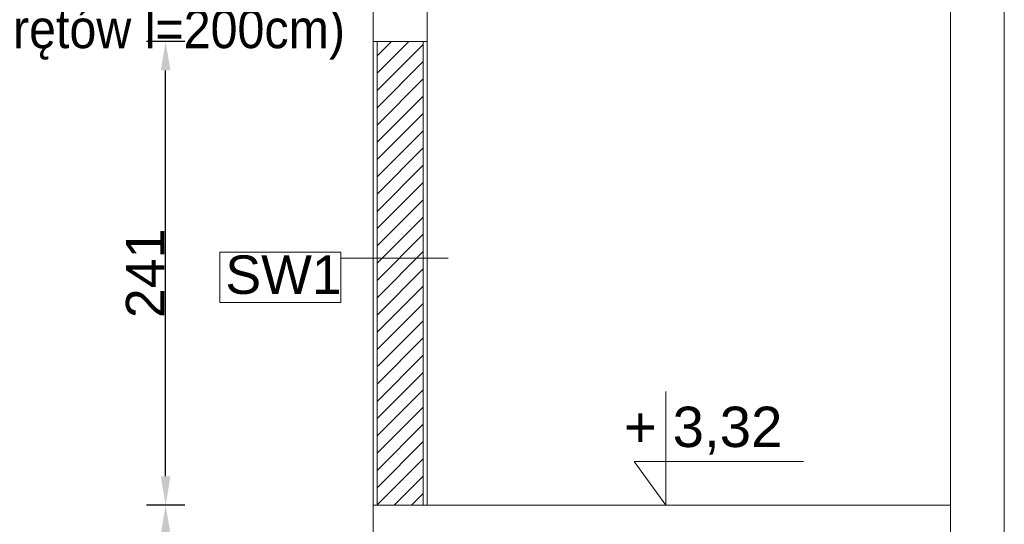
# Model space of a CAD drawing. Header units: millimetres. Extents: x 2341 to 31069, y -7915 to 10644.
# Tile 55 of 105: x 10207 to 10719, y 10026 to 10288. Entities that reach past the tile are written whole.
import ezdxf

# ---------------------------------------------------------------- set-up
doc = ezdxf.new("R2010")
doc.units = ezdxf.units.MM
for name, color, linetype, lineweight in [('kreskowanie', 252, 'Continuous', 5), ('opisy', 5, 'Continuous', 5), ('wymiary', 6, 'Continuous', 5), ('ściany nośne', 1, 'Continuous', 25)]:
    doc.layers.add(name, color=color, linetype=linetype, lineweight=lineweight)
doc.styles.get("Standard").update_dxf_attribs({"font": 'ARIAL.TTF'})
doc.dimstyles.new('ISO-25', dxfattribs={"dimtxt": 20, "dimasz": 15, "dimexe": 10, "dimexo": 10, "dimtad": 1, "dimdec": 0, "dimtxsty": 'Standard', "dimcen": 2.5, "dimadec": 0, "dimazin": 0, "dimtfac": 1, "dimtdec": 0, "dimtmove": 0, "dimatfit": 3, "dimfxl": 0, "dimarcsym": 0})

# ---------------------------------------------------------------- blocks, each defined once
blk = doc.blocks.new('*D219')
at = {"layer": 'Defpoints', "color": 0}
for p in [(10282.69, 10276.56), (10390.65, 10276.56), (10390.65, 10035.56)]:
    blk.add_point(p, dxfattribs=at)
at = {"layer": 'opisy', "color": 0, "lineweight": -2}
for p, q in [((10292.69, 10276.56), (10272.69, 10276.56)), ((10282.69, 10050.56), (10282.69, 10261.56)), ((10292.69, 10035.56), (10272.69, 10035.56))]:
    blk.add_line(p, q, dxfattribs=at)
at = {"layer": 'opisy', "color": 0}
for points in [[(10285.19, 10261.56), (10280.19, 10261.56), (10282.69, 10276.56)], [(10280.19, 10050.56), (10285.19, 10050.56), (10282.69, 10035.56)]]:
    blk.add_solid(points, dxfattribs=at)
at = {"layer": 'opisy', "color": 0, "insert": (10272.03, 10156.06), "char_height": 20, "attachment_point": 5, "rotation": 90}
blk.add_mtext('241', dxfattribs=at)
blk = doc.blocks.new('*D222')
at = {"layer": 'Defpoints', "color": 0}
for p in [(10282.69, 10035.56), (10390.65, 10035.56), (10390.65, 9944.06)]:
    blk.add_point(p, dxfattribs=at)
at = {"layer": 'opisy', "color": 0, "lineweight": -2}
for p, q in [((10292.69, 10035.56), (10272.69, 10035.56)), ((10282.69, 9959.06), (10282.69, 10020.56)), ((10292.69, 9944.06), (10272.69, 9944.06))]:
    blk.add_line(p, q, dxfattribs=at)
at = {"layer": 'opisy', "color": 0}
for points in [[(10285.19, 10020.56), (10280.19, 10020.56), (10282.69, 10035.56)], [(10280.19, 9959.06), (10285.19, 9959.06), (10282.69, 9944.06)]]:
    blk.add_solid(points, dxfattribs=at)
at = {"layer": 'opisy', "color": 0, "insert": (10271.86, 9989.81), "char_height": 20, "attachment_point": 5, "rotation": 90}
blk.add_mtext('92', dxfattribs=at)

msp = doc.modelspace()

# ---------------------------------------------------------------- hatches: boundary and pattern name
at = {"layer": 'kreskowanie', "transparency": 33554687}
h = msp.add_hatch(dxfattribs=at)
h.set_pattern_fill('ANSI31', color=256, scale=2)
h.set_pattern_definition([(45, (16186.7456, 8456.952), (-4.490128, 4.490128), [])])
h.paths.add_polyline_path([(10416.62, 10035.56), (10416.62, 10276.56), (10392.62, 10276.56), (10392.62, 10035.56)])
h.paths.add_polyline_path([(10416.65, 9703.06), (10416.65, 9944.06), (10392.65, 9944.06), (10392.65, 9703.06)])

# ---------------------------------------------------------------- linework, layer by layer
at = {"layer": 'opisy', "ltscale": 5}
msp.add_lwpolyline([(10310.82, 10167.02), (10373.68, 10167.02), (10373.68, 10140.99), (10310.82, 10140.99)], close=True, dxfattribs=at)
at = {"layer": 'opisy', "lineweight": 15, "ltscale": 5}
msp.add_lwpolyline([(10373.68, 10164.01), (10429.54, 10164.01)], dxfattribs=at)
at = {"layer": 'wymiary'}
for p, q in [((10542.65, 10094.63), (10542.65, 10035.56)), ((10542.65, 10035.56), (10526.28, 10058.22)), ((10526.28, 10058.22), (10614.27, 10058.22))]:
    msp.add_line(p, q, dxfattribs=at)
at = {"layer": 'ściany nośne', "lineweight": 18}
for p, q in [((10390.65, 10354.56), (10390.65, 10265.56)), ((10718.65, 10354.56), (10718.65, 9703.06)), ((10418.65, 10330.56), (10418.65, 10265.56)), ((10690.65, 10330.56), (10690.65, 9703.06)), ((10390.65, 10276.56), (10418.65, 10276.56)), ((10390.65, 10035.56), (10390.65, 10265.56)), ((10418.65, 10265.56), (10418.65, 10035.56)), ((10390.65, 10035.56), (10390.65, 9703.06)), ((10418.65, 10035.56), (10390.65, 10035.56)), ((10542.65, 10035.56), (10418.65, 10035.56)), ((10418.65, 10035.56), (10690.65, 10035.56))]:
    msp.add_line(p, q, dxfattribs=at)
at = {"layer": 'ściany nośne', "color": 3, "lineweight": 18}
for p, q in [((10392.62, 10276.56), (10392.62, 10035.56)), ((10392.62, 10276.56), (10416.62, 10276.56)), ((10416.62, 10276.56), (10416.62, 10035.56))]:
    msp.add_line(p, q, dxfattribs=at)

# ---------------------------------------------------------------- texts
at = {"layer": 'opisy', "lineweight": 15, "width": 0.9}
msp.add_text('(długośc prętów l=200cm)', height=20, dxfattribs=at).set_placement((10087.34, 10273.16))
at = {"layer": 'opisy', "insert": (10313.7, 10165.39), "char_height": 20, "width": 46.3651, "attachment_point": 1}
msp.add_mtext('SW1', dxfattribs=at)
at = {"layer": 'opisy', "insert": (10603.32, 10086.74), "char_height": 21, "attachment_point": 3}
msp.add_mtext('+ 3,32', dxfattribs=at)

# ---------------------------------------------------------------- dimensions: what is measured, and where the dimension line sits
at = {"layer": 'opisy'}
dim = msp.add_linear_dim(base=(10282.69, 10276.56), p1=(10390.65, 10035.56), p2=(10390.65, 10276.56), angle=90, dimstyle='ISO-25', dxfattribs=at)
dim.commit()
dim.dimension.update_dxf_attribs({"geometry": '*D219', "text_midpoint": (10272.03, 10156.06)})
dim = msp.add_linear_dim(base=(10282.69469397, 10035.56098052), p1=(10390.65304245, 9944.06098052), p2=(10390.65304245, 10035.56098052), angle=90, dimstyle='ISO-25', override={"dimtmove": 1}, dxfattribs=at)
dim.commit()
dim.dimension.update_dxf_attribs({"geometry": '*D222', "text_midpoint": (10271.85823422, 9989.81098052)})

doc.saveas('drawing.dxf')
